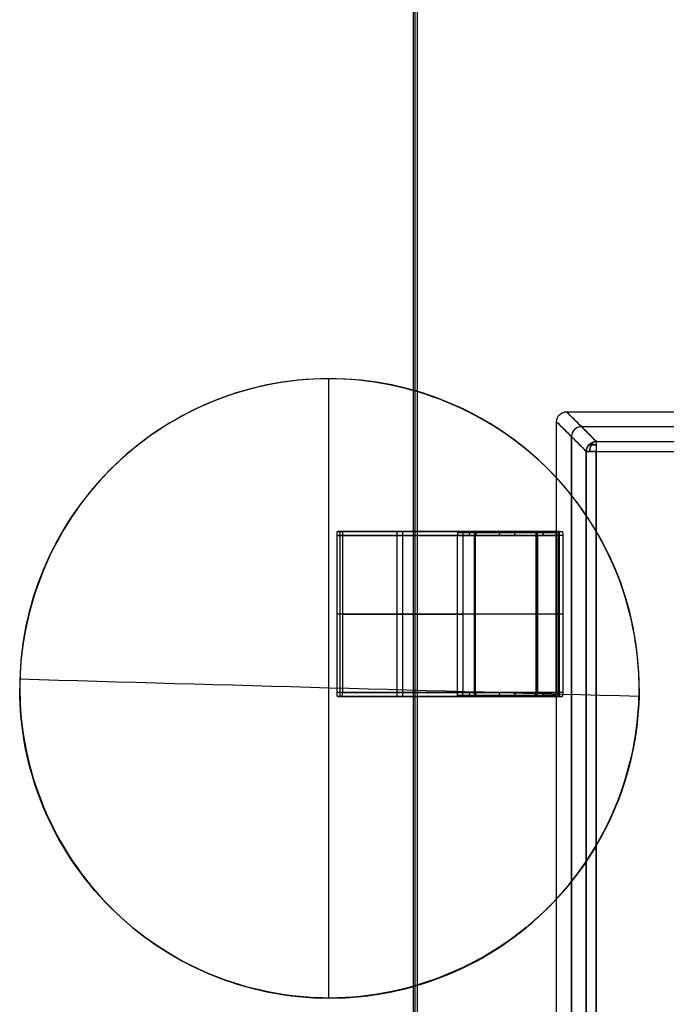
# Model space of a CAD drawing. Header units: millimetres. Extents: x -68 to 68, y -70 to 54.
# Tile 38 of 83: x -51.75 to -50.18, y -21.19 to -18.8. Entities that reach past the tile are written whole.
import ezdxf

# ---------------------------------------------------------------- set-up
doc = ezdxf.new("R2010")
doc.units = ezdxf.units.MM
doc.layers.add('Layer 01', color=7, linetype='Continuous', true_color=0x000000)

# ---------------------------------------------------------------- blocks, each defined once
blk = doc.blocks.new('User_Library-SOT143-1.step')
at = {"layer": 'Layer 01', "color": 254, "true_color": 0xcecece}
for p, q in [((1.16, 1.175, 0.075), (0.76, 1.175, 0.075)), ((0.77, 1.0359, 0.1625), (0.77, 1.1815, 0.1497)), ((0.77, 0.8772, 0.0258), (0.77, 1.1685, 0.0003)), ((0.96, 1.1685, 0.0003), (0.96, 1.1815, 0.1497)), ((0.96, 0.8902, 0.1752), (0.96, 1.1815, 0.1497)), ((0.96, 1.1685, 0.0003), (0.96, 0.8772, 0.0258)), ((1.15, 0.8902, 0.1752), (1.15, 1.1815, 0.1497)), ((0.77, 1.0359, 0.1625), (1.15, 1.0359, 0.1625)), ((1.15, 1.0228, 0.013), (0.77, 1.0228, 0.013)), ((0.76, 0.9086, 0.1636), (0.76, 0.9086, 0.0331)), ((1.16, 0.9086, 0.0331), (1.16, 0.9086, 0.1636)), ((0.76, 0.7076, 0.4176), (0.76, 0.8376, 0.4176)), ((0.77, 0.8475, 0.4306), (1.15, 0.8475, 0.4306)), ((0.96, 0.8459, 0.6415), (0.96, 0.8492, 0.2197)), ((1.15, 0.8459, 0.6415), (1.15, 0.8492, 0.2197)), ((1.16, 0.7076, 0.4176), (1.16, 0.8376, 0.4176)), ((0.77, 0.6975, 0.4294), (1.15, 0.6975, 0.4294)), ((0.96, 0.6959, 0.6403), (0.96, 0.6992, 0.2185)), ((1.15, 0.6471, 0.685), (0.77, 0.6471, 0.685)), ((0.96, 0.6509, 0.685), (0.96, 0.6432, 0.685)), ((0.96, 0.635, 0.835), (0.96, 0.6509, 0.835)), ((0.77, 0.6429, 0.835), (1.15, 0.6429, 0.835)), ((1.45, 0.6259, 0.7385), (1.3782, 0.5541, 1.1993)), ((-1.39, 0.6141, 0.9689), (1.39, 0.6141, 0.9689)), ((1.3897, 0.6139, 0.4549), (-1.3897, 0.6139, 0.4549)), ((1.4139, 0.5897, 0.4549), (1.4139, -0.5897, 0.4549)), ((1.4141, 0.59, 0.9689), (1.4141, -0.59, 0.9689))]:
    blk.add_line(p, q, dxfattribs=at)
at = {"layer": 'Layer 01', "color": 254, "true_color": 0xcecece, "extrusion": (-1.11022e-16, 0.996195, -0.087156)}
for centre, start, end in [((-0.77, 0.2421, 1.0178), 0, 90), ((-0.77, 0.1121, 1.0178), 270, 0)]:
    blk.add_arc(centre, 0.01, start, end, dxfattribs=at)
at = {"layer": 'Layer 01', "color": 254, "true_color": 0xcecece, "extrusion": (0, 0.996195, -0.087156)}
for centre, start, end in [((-1.15, 0.2421, 1.0178), 90, 180), ((-1.15, 0.1121, 1.0178), 180, 270)]:
    blk.add_arc(centre, 0.01, start, end, dxfattribs=at)
at = {"layer": 'Layer 01', "color": 254, "true_color": 0xcecece, "extrusion": (1, 0, 8.32667e-17)}
for radius in [0.045, 0.195]:
    blk.add_arc((0.8942, 0.22, 0.96), radius, 180.4407, 265, dxfattribs=at)
at = {"layer": 'Layer 01', "color": 254, "true_color": 0xcecece, "extrusion": (1.11022e-16, 0.007692, -0.99997)}
for centre, start, end in [((-0.77, 0.8408, -0.4241), 0, 90), ((-0.77, 0.7108, -0.4241), 270, 0)]:
    blk.add_arc(centre, 0.01, start, end, dxfattribs=at)
at = {"layer": 'Layer 01', "color": 254, "true_color": 0xcecece, "extrusion": (-1, 0, 0)}
for radius in [0.195, 0.045]:
    blk.add_arc((-0.6509, 0.64, -0.96), radius, 90, 179.5593, dxfattribs=at)
at = {"layer": 'Layer 01', "color": 254, "true_color": 0xcecece, "extrusion": (0, 0.007692, -0.99997)}
for centre, start, end in [((-1.15, 0.8408, -0.4241), 90, 180), ((-1.15, 0.7108, -0.4241), 180, 270)]:
    blk.add_arc(centre, 0.01, start, end, dxfattribs=at)
at = {"layer": 'Layer 01', "color": 254, "true_color": 0xcecece, "extrusion": (0, 1, 0)}
for centre, start, end in [((-0.77, 0.695, 0.6471), 270, 0), ((-1.15, 0.695, 0.6471), 180, 270), ((-0.77, 0.825, 0.6429), 0, 90), ((-1.15, 0.825, 0.6429), 90, 180)]:
    blk.add_arc(centre, 0.01, start, end, dxfattribs=at)
at = {"layer": 'Layer 01', "color": 254, "true_color": 0xcecece, "extrusion": (0.125422, 0.125422, 0.984144)}
blk.add_arc((-0.5657, -1.2962, 0.6985), 0.0244, 225.4713, 314.5287, dxfattribs=at)
at = {"layer": 'Layer 01', "color": 254, "true_color": 0xcecece, "extrusion": (-0.152116, -0.152116, 0.976587)}
blk.add_arc((0.5657, 1.5749, 0.6423), 0.0244, 45.6653, 134.3347, dxfattribs=at)
at = {"layer": 'Layer 01', "color": 254, "true_color": 0xcecece}
for points in [[(0.76, 1.1807, 0.1398), (0.7603, 1.1812, 0.146), (0.7637, 1.1815, 0.1494), (0.77, 1.1815, 0.1497)], [(0.76, 1.1807, 0.1398), (0.76, 1.1769, 0.0966), (0.76, 1.1731, 0.0534), (0.76, 1.1693, 0.0102)], [(0.76, 0.8894, 0.1652), (0.76, 0.9865, 0.1567), (0.76, 1.0836, 0.1482), (0.76, 1.1807, 0.1398)], [(0.76, 1.1693, 0.0102), (0.76, 1.0722, 0.0187), (0.76, 0.9751, 0.0272), (0.76, 0.878, 0.0357)], [(0.76, 1.1693, 0.0102), (0.76, 1.1689, 0.005), (0.7648, 1.1685, 0.0003), (0.77, 1.1685, 0.0003)], [(0.77, 1.1815, 0.1497), (0.8967, 1.1815, 0.1497), (1.0233, 1.1815, 0.1497), (1.15, 1.1815, 0.1497)], [(0.77, 0.8902, 0.1752), (0.77, 0.9873, 0.1667), (0.77, 1.0844, 0.1582), (0.77, 1.1815, 0.1497)], [(0.77, 1.1685, 0.0003), (0.77, 1.0714, 0.0088), (0.77, 0.9743, 0.0173), (0.77, 0.8772, 0.0258)], [(1.15, 1.1685, 0.0003), (1.0233, 1.1685, 0.0003), (0.8967, 1.1685, 0.0003), (0.77, 1.1685, 0.0003)], [(1.15, 1.1815, 0.1497), (1.1563, 1.1815, 0.1494), (1.1597, 1.1812, 0.146), (1.16, 1.1807, 0.1398)], [(1.15, 1.1815, 0.1497), (1.15, 1.0844, 0.1582), (1.15, 0.9873, 0.1667), (1.15, 0.8902, 0.1752)], [(1.16, 1.1693, 0.0102), (1.1597, 1.1688, 0.004), (1.1563, 1.1685, 0.0006), (1.15, 1.1685, 0.0003)], [(1.15, 0.8772, 0.0258), (1.15, 0.9743, 0.0173), (1.15, 1.0714, 0.0088), (1.15, 1.1685, 0.0003)], [(1.16, 1.1693, 0.0102), (1.16, 1.1731, 0.0534), (1.16, 1.1769, 0.0966), (1.16, 1.1807, 0.1398)], [(1.16, 1.1807, 0.1398), (1.16, 1.0836, 0.1482), (1.16, 0.9865, 0.1567), (1.16, 0.8894, 0.1652)], [(1.16, 0.878, 0.0357), (1.16, 0.9751, 0.0272), (1.16, 1.0722, 0.0187), (1.16, 1.1693, 0.0102)], [(0.76, 0.8894, 0.1652), (0.76, 0.8898, 0.1705), (0.7648, 0.8902, 0.1752), (0.77, 0.8902, 0.1752)], [(0.76, 0.8392, 0.2196), (0.76, 0.84, 0.1913), (0.76, 0.8597, 0.1685), (0.76, 0.8894, 0.1652)], [(0.77, 0.8902, 0.1752), (0.8967, 0.8902, 0.1752), (1.0233, 0.8902, 0.1752), (1.15, 0.8902, 0.1752)], [(1.16, 0.8894, 0.1652), (1.16, 0.8612, 0.1683), (1.16, 0.84, 0.1898), (1.16, 0.8392, 0.2196)], [(1.15, 0.8772, 0.0258), (1.0233, 0.8772, 0.0258), (0.8967, 0.8772, 0.0258), (0.77, 0.8772, 0.0258)], [(1.16, 0.878, 0.0357), (1.16, 0.8776, 0.0305), (1.1552, 0.8772, 0.0258), (1.15, 0.8772, 0.0258)], [(0.76, 0.8359, 0.6414), (0.76, 0.8411, 0.6415), (0.7648, 0.8459, 0.6415), (0.77, 0.8459, 0.6415)], [(0.76, 0.8359, 0.6414), (0.76, 0.837, 0.5008), (0.76, 0.8381, 0.3602), (0.76, 0.8392, 0.2196)], [(0.77, 0.8459, 0.6415), (0.77, 0.847, 0.5009), (0.77, 0.8481, 0.3603), (0.77, 0.8492, 0.2197)], [(1.15, 0.8492, 0.2197), (1.0233, 0.8492, 0.2197), (0.8967, 0.8492, 0.2197), (0.77, 0.8492, 0.2197)], [(0.77, 0.8459, 0.6415), (0.8967, 0.8459, 0.6415), (1.0233, 0.8459, 0.6415), (1.15, 0.8459, 0.6415)], [(1.15, 0.8492, 0.2197), (1.15, 0.8481, 0.3603), (1.15, 0.847, 0.5009), (1.15, 0.8459, 0.6415)], [(1.16, 0.8392, 0.2196), (1.16, 0.8444, 0.2196), (1.1552, 0.8492, 0.2197), (1.15, 0.8492, 0.2197)], [(1.15, 0.8459, 0.6415), (1.1552, 0.8459, 0.6415), (1.16, 0.8411, 0.6415), (1.16, 0.8359, 0.6414)], [(1.16, 0.8392, 0.2196), (1.16, 0.8381, 0.3602), (1.16, 0.837, 0.5008), (1.16, 0.8359, 0.6414)], [(0.76, 0.7092, 0.2186), (0.76, 0.7039, 0.2186), (0.7648, 0.6992, 0.2185), (0.77, 0.6992, 0.2185)], [(0.76, 0.7092, 0.2186), (0.76, 0.7081, 0.3592), (0.76, 0.707, 0.4998), (0.76, 0.7059, 0.6404)], [(0.76, 0.7059, 0.6404), (0.76, 0.705, 0.6705), (0.76, 0.6826, 0.6943), (0.76, 0.6509, 0.695)], [(0.77, 0.6992, 0.2185), (0.77, 0.6981, 0.3591), (0.77, 0.697, 0.4997), (0.77, 0.6959, 0.6403)], [(0.77, 0.6992, 0.2185), (0.8967, 0.6992, 0.2185), (1.0233, 0.6992, 0.2185), (1.15, 0.6992, 0.2185)], [(1.15, 0.6959, 0.6403), (1.0233, 0.6959, 0.6403), (0.8967, 0.6959, 0.6403), (0.77, 0.6959, 0.6403)], [(1.16, 0.7059, 0.6404), (1.16, 0.7007, 0.6404), (1.1552, 0.6959, 0.6403), (1.15, 0.6959, 0.6403)], [(1.15, 0.6959, 0.6403), (1.15, 0.697, 0.4997), (1.15, 0.6981, 0.3591), (1.15, 0.6992, 0.2185)], [(1.16, 0.7059, 0.6404), (1.16, 0.707, 0.4998), (1.16, 0.7081, 0.3592), (1.16, 0.7092, 0.2186)], [(1.16, 0.6509, 0.695), (1.16, 0.681, 0.6943), (1.16, 0.7049, 0.6721), (1.16, 0.7059, 0.6404)], [(-0.76, 0.65, 0.7385), (-0.2533, 0.65, 0.7385), (0.2533, 0.65, 0.7385), (0.76, 0.65, 0.7385)], [(0.76, 0.6445, 0.695), (0.76, 0.6466, 0.695), (0.76, 0.6488, 0.695), (0.76, 0.6509, 0.695)], [(0.76, 0.6365, 0.825), (0.76, 0.6413, 0.825), (0.76, 0.6461, 0.825), (0.76, 0.6509, 0.825)], [(0.76, 0.6509, 0.695), (0.76, 0.6509, 0.6898), (0.7648, 0.6509, 0.685), (0.77, 0.6509, 0.685)], [(0.76, 0.65, 0.7385), (0.76, 0.6482, 0.724), (0.76, 0.6463, 0.7095), (0.76, 0.6445, 0.695)], [(0.76, 0.65, 0.7385), (0.76, 0.6455, 0.7673), (0.76, 0.641, 0.7962), (0.76, 0.6365, 0.825)], [(0.76, 0.6445, 0.695), (0.7603, 0.6437, 0.6887), (0.7637, 0.6432, 0.6853), (0.77, 0.6432, 0.685)], [(0.77, 0.6509, 0.685), (0.77, 0.6483, 0.685), (0.77, 0.6458, 0.685), (0.77, 0.6432, 0.685)], [(0.77, 0.6509, 0.685), (0.8967, 0.6509, 0.685), (1.0233, 0.6509, 0.685), (1.15, 0.6509, 0.685)], [(0.77, 0.635, 0.835), (0.77, 0.6403, 0.835), (0.77, 0.6456, 0.835), (0.77, 0.6509, 0.835)], [(1.15, 0.6509, 0.835), (1.0233, 0.6509, 0.835), (0.8967, 0.6509, 0.835), (0.77, 0.6509, 0.835)], [(1.15, 0.6432, 0.685), (1.15, 0.6458, 0.685), (1.15, 0.6483, 0.685), (1.15, 0.6509, 0.685)], [(1.15, 0.635, 0.835), (1.15, 0.6403, 0.835), (1.15, 0.6456, 0.835), (1.15, 0.6509, 0.835)], [(1.15, 0.6509, 0.685), (1.1552, 0.6509, 0.685), (1.16, 0.6509, 0.6898), (1.16, 0.6509, 0.695)], [(1.16, 0.6509, 0.825), (1.16, 0.6509, 0.8302), (1.1552, 0.6509, 0.835), (1.15, 0.6509, 0.835)], [(1.15, 0.6432, 0.685), (1.1563, 0.6432, 0.6853), (1.1597, 0.6437, 0.6887), (1.16, 0.6445, 0.695)], [(1.16, 0.6509, 0.825), (1.16, 0.6461, 0.825), (1.16, 0.6413, 0.825), (1.16, 0.6365, 0.825)], [(1.16, 0.6445, 0.695), (1.16, 0.6466, 0.695), (1.16, 0.6488, 0.695), (1.16, 0.6509, 0.695)], [(1.16, 0.6445, 0.695), (1.16, 0.6463, 0.7095), (1.16, 0.6482, 0.724), (1.16, 0.65, 0.7385)], [(1.16, 0.65, 0.7385), (1.2486, 0.65, 0.7385), (1.3372, 0.65, 0.7385), (1.4258, 0.65, 0.7385)], [(1.16, 0.65, 0.7385), (1.16, 0.6455, 0.7673), (1.16, 0.641, 0.7962), (1.16, 0.6365, 0.825)], [(1.4258, 0.65, 0.7385), (1.4017, 0.6259, 0.5494), (1.3776, 0.6018, 0.3604), (1.3535, 0.5777, 0.1713)], [(1.3541, 0.5782, 1.1994), (1.378, 0.6021, 1.0457), (1.402, 0.6261, 0.8921), (1.4258, 0.65, 0.7385)], [(1.4258, 0.65, 0.7385), (1.4386, 0.65, 0.7387), (1.45, 0.6386, 0.7387), (1.45, 0.6258, 0.7385)], [(0.77, 0.635, 0.835), (0.7637, 0.635, 0.8347), (0.7603, 0.6355, 0.8313), (0.76, 0.6365, 0.825)], [(0.77, 0.6432, 0.685), (0.8967, 0.6432, 0.685), (1.0233, 0.6432, 0.685), (1.15, 0.6432, 0.685)], [(1.15, 0.635, 0.835), (1.0233, 0.635, 0.835), (0.8967, 0.635, 0.835), (0.77, 0.635, 0.835)], [(1.16, 0.6365, 0.825), (1.1597, 0.6355, 0.8313), (1.1563, 0.635, 0.8347), (1.15, 0.635, 0.835)], [(1.3777, 0.5535, 0.1713), (1.4018, 0.5776, 0.3604), (1.4259, 0.6017, 0.5494), (1.45, 0.6258, 0.7385)], [(1.45, 0.6258, 0.7385), (1.4261, 0.602, 0.8921), (1.4021, 0.578, 1.0457), (1.3782, 0.5541, 1.1994)], [(1.45, 0.6258, 0.7385), (1.45, 0.2086, 0.7385), (1.45, -0.2086, 0.7385), (1.45, -0.6258, 0.7385)], [(-1.3541, 0.5782, 1.1994), (-0.4514, 0.5782, 1.1994), (0.4514, 0.5782, 1.1994), (1.3541, 0.5782, 1.1994)], [(-1.3535, 0.5777, 0.1713), (-0.4512, 0.5777, 0.1713), (0.4512, 0.5777, 0.1713), (1.3535, 0.5777, 0.1713)], [(1.3535, 0.5777, 0.1713), (1.3535, 0.5762, 0.1597), (1.3535, 0.5653, 0.15), (1.3535, 0.5535, 0.15)], [(1.3541, 0.5782, 1.1994), (1.3665, 0.5779, 1.2012), (1.3779, 0.5665, 1.2012), (1.3782, 0.5541, 1.1994)], [(1.3541, 0.5541, 1.22), (1.3541, 0.5656, 1.22), (1.3541, 0.5764, 1.2107), (1.3541, 0.5782, 1.1994)], [(-1.3541, 0.5541, 1.22), (-0.4514, 0.5541, 1.22), (0.4514, 0.5541, 1.22), (1.3541, 0.5541, 1.22)], [(-1.3535, 0.5535, 0.15), (-0.4512, 0.5535, 0.15), (0.4512, 0.5535, 0.15), (1.3535, 0.5535, 0.15)], [(1.3535, 0.5535, 0.15), (1.3535, 0.1845, 0.15), (1.3535, -0.1845, 0.15), (1.3535, -0.5535, 0.15)], [(1.3535, 0.5535, 0.15), (1.3653, 0.5535, 0.15), (1.3762, 0.5535, 0.1597), (1.3777, 0.5535, 0.1713)], [(1.3541, 0.5541, 1.22), (1.3541, 0.1847, 1.22), (1.3541, -0.1847, 1.22), (1.3541, -0.5541, 1.22)], [(1.3782, 0.5541, 1.1994), (1.3764, 0.5541, 1.2107), (1.3656, 0.5541, 1.22), (1.3541, 0.5541, 1.22)], [(1.3777, 0.5535, 0.1713), (1.3777, 0.1845, 0.1713), (1.3777, -0.1845, 0.1713), (1.3777, -0.5535, 0.1713)], [(1.3782, 0.5541, 1.1994), (1.3782, 0.1847, 1.1994), (1.3782, -0.1847, 1.1994), (1.3782, -0.5541, 1.1994)]]:
    blk.add_open_spline(points, degree=3, dxfattribs=at)
for points, weights, degree in [([(0.7629, 0.8462, 0.2197), (0.7629, 0.8464, 0.1937), (0.7629, 0.8641, 0.1745), (0.7629, 0.89, 0.1723)], [0.853553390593, 0.705530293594, 0.705530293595, 0.853553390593], 3), ([(0.77, 0.8492, 0.2197), (0.77, 0.8495, 0.1788), (0.77, 0.8902, 0.1752)], [1, 0.739870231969, 1], 2), ([(1.16, 0.8894, 0.1652), (1.16, 0.8902, 0.1752), (1.15, 0.8902, 0.1752)], [1, 0.707106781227, 1], 2), ([(1.15, 0.8902, 0.1752), (1.15, 0.8495, 0.1788), (1.15, 0.8492, 0.2197)], [1, 0.739870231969, 1], 2), ([(1.1571, 0.8462, 0.2197), (1.1571, 0.8464, 0.1937), (1.1571, 0.8641, 0.1745), (1.1571, 0.89, 0.1723)], [0.853553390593, 0.705530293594, 0.705530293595, 0.853553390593], 3), ([(0.76, 0.878, 0.0357), (0.76, 0.8772, 0.0258), (0.77, 0.8772, 0.0258)], [1, 0.707106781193, 1], 2), ([(0.76, 0.8538, 0.1827), (0.76, 0.8581, 0.1867), (0.7641, 0.8611, 0.1895), (0.77, 0.8611, 0.1895)], [0.869803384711, 0.700069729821, 0.700113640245, 0.869935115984], 3), ([(0.7629, 0.7021, 0.2186), (0.7629, 0.7029, 0.1144), (0.7629, 0.7736, 0.0378), (0.7629, 0.8774, 0.0287)], [0.853556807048, 0.705533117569, 0.705533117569, 0.853556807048], 3), ([(0.77, 0.8772, 0.0258), (0.77, 0.7005, 0.0412), (0.77, 0.6992, 0.2185)], [1, 0.73987023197, 1], 2), ([(1.15, 0.6992, 0.2185), (1.15, 0.7005, 0.0412), (1.15, 0.8772, 0.0258)], [1, 0.73987023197, 1], 2), ([(1.15, 0.8611, 0.1895), (1.1559, 0.8611, 0.1895), (1.16, 0.8581, 0.1867), (1.16, 0.8538, 0.1827)], [0.869935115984, 0.700113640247, 0.700069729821, 0.869803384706], 3), ([(1.1571, 0.7021, 0.2186), (1.1571, 0.7029, 0.1144), (1.1571, 0.7736, 0.0378), (1.1571, 0.8774, 0.0287)], [0.853556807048, 0.705533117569, 0.705533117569, 0.853556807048], 3), ([(0.76, 0.8392, 0.2196), (0.76, 0.8492, 0.2197), (0.77, 0.8492, 0.2197)], [1, 0.707106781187, 1], 2), ([(0.7629, 0.6509, 0.832), (0.7629, 0.7627, 0.832), (0.7629, 0.8421, 0.7533), (0.7629, 0.843, 0.6415)], [0.853556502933, 0.6884337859, 0.6884337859, 0.853556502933], 3), ([(0.77, 0.6509, 0.835), (0.77, 0.8444, 0.835), (0.77, 0.8459, 0.6415)], [1, 0.709821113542, 1], 2), ([(1.15, 0.8459, 0.6415), (1.15, 0.8444, 0.835), (1.15, 0.6509, 0.835)], [1, 0.709821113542, 1], 2), ([(1.1571, 0.6509, 0.832), (1.1571, 0.7627, 0.832), (1.1571, 0.8421, 0.7533), (1.1571, 0.843, 0.6415)], [0.853556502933, 0.6884337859, 0.6884337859, 0.853556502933], 3), ([(0.76, 0.7812, 0.7713), (0.76, 0.7854, 0.7755), (0.7641, 0.7883, 0.7784), (0.77, 0.7883, 0.7784)], [0.854910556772, 0.687978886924, 0.687978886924, 0.854910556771], 3), ([(1.15, 0.7883, 0.7784), (1.1559, 0.7883, 0.7784), (1.16, 0.7854, 0.7755), (1.16, 0.7812, 0.7713)], [0.854910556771, 0.68797888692, 0.687978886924, 0.854910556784], 3), ([(0.77, 0.7509, 0.0877), (0.7641, 0.7509, 0.0877), (0.76, 0.7539, 0.0905), (0.76, 0.7582, 0.0945)], [0.869935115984, 0.700069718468, 0.700069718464, 0.869935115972], 3), ([(1.16, 0.7582, 0.0945), (1.16, 0.7539, 0.0905), (1.1559, 0.7509, 0.0877), (1.15, 0.7509, 0.0877)], [0.869935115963, 0.700069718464, 0.700069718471, 0.869935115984], 3), ([(0.76, 0.7059, 0.6404), (0.76, 0.6959, 0.6403), (0.77, 0.6959, 0.6403)], [1, 0.707106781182, 1], 2), ([(0.7629, 0.6509, 0.6879), (0.7629, 0.6788, 0.6879), (0.7629, 0.6986, 0.6683), (0.7629, 0.6988, 0.6404)], [0.853553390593, 0.68843127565, 0.68843127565, 0.853553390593], 3), ([(0.77, 0.6959, 0.6403), (0.77, 0.6956, 0.685), (0.77, 0.6509, 0.685)], [1, 0.709821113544, 1], 2), ([(1.16, 0.7092, 0.2186), (1.16, 0.6992, 0.2185), (1.15, 0.6992, 0.2185)], [1, 0.707106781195, 1], 2), ([(1.15, 0.6509, 0.685), (1.15, 0.6956, 0.685), (1.15, 0.6959, 0.6403)], [1, 0.709821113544, 1], 2), ([(1.1571, 0.6509, 0.6879), (1.1571, 0.6788, 0.6879), (1.1571, 0.6986, 0.6683), (1.1571, 0.6988, 0.6404)], [0.853553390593, 0.68843127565, 0.68843127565, 0.853553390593], 3), ([(0.77, 0.6826, 0.6719), (0.7641, 0.6826, 0.6719), (0.76, 0.6855, 0.6749), (0.76, 0.6897, 0.679)], [0.854910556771, 0.688025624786, 0.68797890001, 0.854770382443], 3), ([(1.16, 0.6897, 0.679), (1.16, 0.6855, 0.6749), (1.1559, 0.6826, 0.6719), (1.15, 0.6826, 0.6719)], [0.854770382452, 0.68797890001, 0.688025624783, 0.854910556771], 3), ([(0.76, 0.6509, 0.825), (0.76, 0.6509, 0.835), (0.77, 0.6509, 0.835)], [1, 0.70710678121, 1], 2), ([(1.3775, 0.5566, 0.171), (1.3752, 0.5646, 0.1619), (1.3657, 0.5697, 0.1562), (1.3535, 0.5697, 0.1562)], [0.85156948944, 0.727188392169, 0.734599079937, 0.873801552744], 3), ([(1.3778, 0.5578, 1.1999), (1.3751, 0.5653, 1.2086), (1.3658, 0.5701, 1.2141), (1.3541, 0.5701, 1.2141)], [0.852155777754, 0.736602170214, 0.745350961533, 0.878402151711], 3), ([(1.3697, 0.5535, 0.1562), (1.3697, 0.5622, 0.1562), (1.3697, 0.5691, 0.1615), (1.3697, 0.5712, 0.1701)], [0.873801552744, 0.739913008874, 0.727946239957, 0.837901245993], 3), ([(1.3701, 0.5718, 1.2008), (1.3701, 0.5694, 1.2091), (1.3701, 0.5625, 1.2141), (1.3701, 0.5541, 1.2141)], [0.837955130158, 0.737582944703, 0.75106528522, 0.878402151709], 3)]:
    blk.add_rational_spline(points, weights, degree=degree, dxfattribs=at)
for points, knots in [([(0.76, 0.878, 0.0357), (0.76, 0.8307, 0.0402), (0.76, 0.7902, 0.0605), (0.76, 0.7263, 0.1286), (0.76, 0.7099, 0.1699), (0.76, 0.7092, 0.2186)], [0, 0, 0, 0, 0.1396886, 0.1396886, 0.2793773, 0.2793773, 0.2793773, 0.2793773]), ([(1.16, 0.7092, 0.2186), (1.16, 0.7099, 0.1711), (1.16, 0.7268, 0.1291), (1.16, 0.7896, 0.0599), (1.16, 0.8296, 0.0403), (1.16, 0.878, 0.0357)], [0, 0, 0, 0, 0.1396886, 0.1396886, 0.2793773, 0.2793773, 0.2793773, 0.2793773]), ([(0.76, 0.6509, 0.825), (0.76, 0.7015, 0.8246), (0.76, 0.7456, 0.8061), (0.76, 0.8169, 0.7366), (0.76, 0.8351, 0.6933), (0.76, 0.8359, 0.6414)], [0, 0, 0, 0, 0.1483962, 0.1483962, 0.2967925, 0.2967925, 0.2967925, 0.2967925]), ([(1.16, 0.8359, 0.6414), (1.16, 0.8351, 0.692), (1.16, 0.8163, 0.7359), (1.16, 0.7462, 0.8067), (1.16, 0.7028, 0.8246), (1.16, 0.6509, 0.825)], [0, 0, 0, 0, 0.1483962, 0.1483962, 0.2967925, 0.2967925, 0.2967925, 0.2967925]), ([(1.3535, 0.5777, 0.1713), (1.3574, 0.5777, 0.1708), (1.3611, 0.5766, 0.1705), (1.3655, 0.5744, 0.1702), (1.3667, 0.5736, 0.1701), (1.3689, 0.572, 0.1701), (1.3685, 0.5725, 0.1701), (1.3785, 0.5625, 0.1701), (1.3777, 0.5556, 0.171), (1.3777, 0.5535, 0.1713)], [-0.04074184, -0.04074184, -0.04074184, -0.04074184, -0.03055638, -0.03055638, -0.02546365, -0.02546365, -0.02037092, -0.02037092, 0, 0, 0, 0])]:
    blk.add_open_spline(points, degree=3, knots=knots, dxfattribs=at)
blk = doc.blocks.new('U3.step')
at = {"layer": 'Layer 01', "rotation": 90.00000250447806}
blk.add_blockref('User_Library-SOT143-1.step', (10.2, -41.2), dxfattribs=at)
blk = doc.blocks.new('MC403-X_A_090322_MultipleBody.step')
at = {"layer": 'Layer 01'}
blk.add_blockref('U3.step', (0, 0), dxfattribs=at)
blk = doc.blocks.new('MC403-X_A_090322_MultipleBody 090322')
at = {"layer": 'Layer 01'}
blk.add_blockref('MC403-X_A_090322_MultipleBody.step', (0, 0), dxfattribs=at)
blk = doc.blocks.new('TRO-13-001 MC403 CASTING270122')
at = {"layer": 'Layer 01', "color": 7, "true_color": 0xdde8ff}
blk.add_line((-50.792, -44.3347, -12.35), (-50.792, -8.3347, -12.35), dxfattribs=at)
for points in [[(-50.7973, -8.3347, -12.5), (-50.7973, -26.3347, -12.5), (-50.7973, -44.3347, -12.5)], [(-50.7868, -44.3347, -12.2), (-50.7868, -26.3347, -12.2), (-50.7868, -8.3347, -12.2)]]:
    blk.add_open_spline(points, degree=2, dxfattribs=at)
blk = doc.blocks.new('TRO-13-003 MC403 FRONT CASING270122')
at = {"layer": 'Layer 01', "color": 254, "true_color": 0xcad1ee}
for p, q in [((-51, -19.67, 19.4007), (-51, -19.67, 19.7018)), ((-51, -21.17, 19.3001), (-51, -21.17, 19.6011))]:
    blk.add_line(p, q, dxfattribs=at)
for centre, start, end in [((-51, -20.42, 19.5145), 0, 180), ((-51, -20.42, 19.4876), 180, 0)]:
    blk.add_arc(centre, 0.75, start, end, dxfattribs=at)
for points, knots in [([(-50.25, -20.42, 19.6873), (-50.25, -20.2219, 19.7006), (-50.3314, -20.0276, 19.7098), (-50.6093, -19.7504, 19.7152), (-50.8042, -19.6695, 19.7112), (-51.1008, -19.6703, 19.6969), (-51.1983, -19.6901, 19.6908), (-51.3793, -19.7656, 19.677), (-51.4624, -19.8215, 19.6692), (-51.6691, -20.0289, 19.6452), (-51.75, -20.2243, 19.6281), (-51.75, -20.42, 19.615)], [-2.408811, -2.408811, -2.408811, -2.408811, -1.806608, -1.806608, -1.204405, -1.204405, -0.903304, -0.903304, -0.602203, -0.602203, 0, 0, 0, 0]), ([(-50.25, -20.42, 19.3863), (-50.25, -20.3209, 19.393), (-50.2695, -20.2237, 19.3986), (-50.3449, -20.0419, 19.4072), (-50.4007, -19.9586, 19.4101), (-50.6088, -19.7508, 19.4141), (-50.8051, -19.6697, 19.4102), (-51.0989, -19.6701, 19.396), (-51.1971, -19.6897, 19.3899), (-51.3786, -19.7651, 19.376), (-51.4609, -19.8201, 19.3683), (-51.6007, -19.9602, 19.3521), (-51.6555, -20.0426, 19.3439), (-51.7306, -20.2241, 19.328), (-51.75, -20.3222, 19.3205), (-51.75, -20.42, 19.3139)], [0, 0, 0, 0, 0.298312, 0.298312, 0.596623, 0.596623, 1.193247, 1.193247, 1.491559, 1.491559, 1.78987, 1.78987, 2.088182, 2.088182, 2.386494, 2.386494, 2.386494, 2.386494]), ([(-50.25, -20.42, 19.6873), (-50.25, -20.5191, 19.6807), (-50.2695, -20.6162, 19.6732), (-50.3446, -20.7976, 19.6575), (-50.4002, -20.8807, 19.6493), (-50.6073, -21.0882, 19.6255), (-50.8028, -21.1696, 19.6106), (-51.0964, -21.1702, 19.5964), (-51.1949, -21.1509, 19.5929), (-51.3768, -21.0759, 19.5892), (-51.4597, -21.0208, 19.5888), (-51.6, -20.8808, 19.5914), (-51.6552, -20.798, 19.5942), (-51.7306, -20.616, 19.6028), (-51.75, -20.5179, 19.6084), (-51.75, -20.42, 19.615)], [0, 0, 0, 0, 0.298288, 0.298288, 0.596576, 0.596576, 1.193152, 1.193152, 1.49144, 1.49144, 1.789728, 1.789728, 2.088016, 2.088016, 2.386304, 2.386304, 2.386304, 2.386304]), ([(-51.75, -20.42, 19.3139), (-51.75, -20.6156, 19.3008), (-51.6689, -20.8117, 19.2916), (-51.4612, -21.0195, 19.2878), (-51.3777, -21.0754, 19.2881), (-51.196, -21.1506, 19.2919), (-51.0984, -21.1701, 19.2953), (-50.9004, -21.1699, 19.3049), (-50.8031, -21.1503, 19.3109), (-50.6215, -21.0749, 19.3246), (-50.5385, -21.0193, 19.3323), (-50.3313, -20.8119, 19.3562), (-50.25, -20.6181, 19.373), (-50.25, -20.42, 19.3863)], [0, 0, 0, 0, 0.599376, 0.599376, 0.899063, 0.899063, 1.198751, 1.198751, 1.498439, 1.498439, 1.798127, 1.798127, 2.397502, 2.397502, 2.397502, 2.397502])]:
    blk.add_open_spline(points, degree=3, knots=knots, dxfattribs=at)
for points, degree in [([(-51.0024, -19.67, 19.4006), (-51.0024, -20.17, 19.3671), (-51.0024, -20.67, 19.3335), (-51.0024, -21.17, 19.2999)], 3), ([(-50.2503, -20.4397, 19.385), (-50.7501, -20.4261, 19.3621), (-51.2499, -20.4122, 19.339), (-51.7497, -20.398, 19.3154)], 3), ([(-51.75, -20.42, 19.615), (-51.75, -20.42, 19.4645), (-51.75, -20.42, 19.3139)], 2), ([(-50.25, -20.42, 19.3863), (-50.25, -20.42, 19.5368), (-50.25, -20.42, 19.6873)], 2)]:
    blk.add_open_spline(points, degree=degree, dxfattribs=at)

msp = doc.modelspace()

# ---------------------------------------------------------------- block references
at = {"layer": 'Layer 01'}
for name, p in [('TRO-13-001 MC403 CASTING270122', (0, 0)), ('TRO-13-003 MC403 FRONT CASING270122', (0, 0)), ('MC403-X_A_090322_MultipleBody 090322', (-60, 20, 1.6014))]:
    msp.add_blockref(name, p, dxfattribs=at)

doc.saveas('drawing.dxf')
